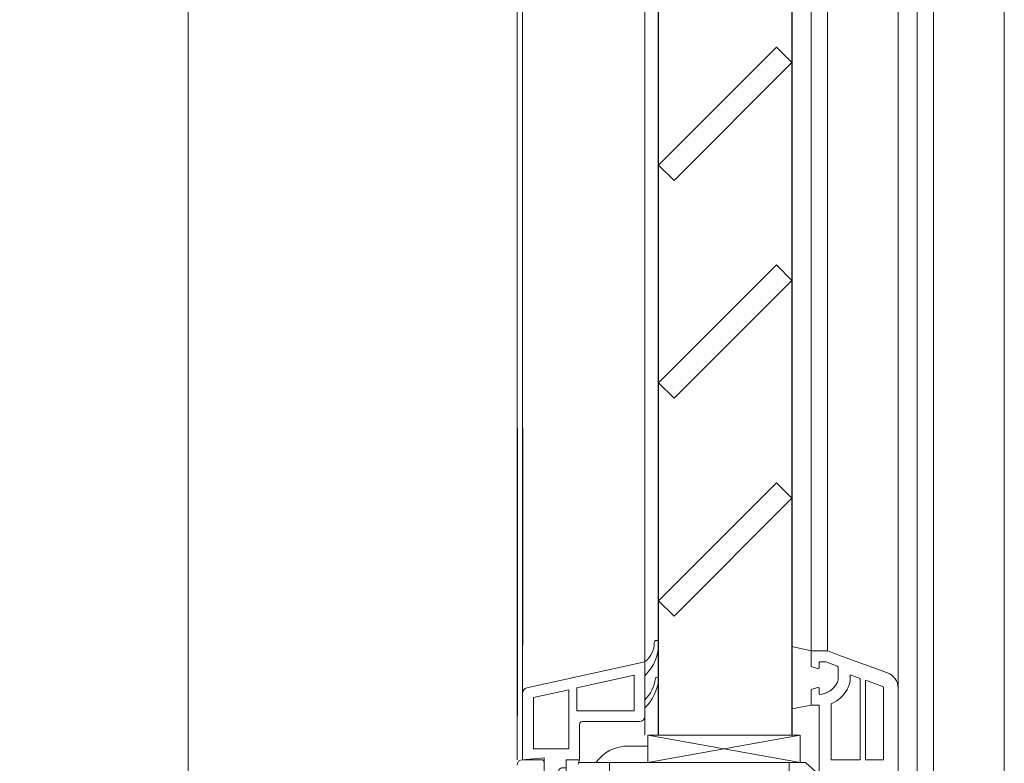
# Model space of a CAD drawing. Header units: millimetres. Extents: x 3652085 to 3778338, y -303702 to -273644.
# Tile 126 of 256: x 3679211 to 3679392, y -282923 to -282786. Entities that reach past the tile are written whole.
import ezdxf

# ---------------------------------------------------------------- set-up
doc = ezdxf.new("R2010")
doc.units = ezdxf.units.MM
doc.header["$PDMODE"] = 34
doc.linetypes.add('AUSGEZOGEN', pattern=[0])
doc.linetypes.add('HIDDEN2', pattern=[4.7625, 3.175, -1.5875])
for name, color, linetype in [('ARMIERUNG', 5, 'Continuous'), ('DOOR', 7, 'AUSGEZOGEN'), ('ZUSATZPROFILE', 7, 'Continuous')]:
    doc.layers.add(name, color=color, linetype=linetype)
for name, color, linetype, lineweight in [('DIM-03    (HAUSART)', 111, 'Continuous', 5), ('WALL-EXT    (HAUSART)', 7, 'Continuous', 30), ('WINDOW-PROFILE (HAUSART)', 166, 'Continuous', 5)]:
    doc.layers.add(name, color=color, linetype=linetype, lineweight=lineweight)
doc.styles.add('1-20 Eng HA', font='arial.ttf', dxfattribs={"height": 40})
doc.dimstyles.new('1-20 Eng HA', dxfattribs={"dimtxt": 40, "dimasz": 16, "dimexe": 16, "dimexo": 5, "dimgap": 5, "dimtad": 1, "dimdec": 0, "dimlfac": -1, "dimzin": 0, "dimdsep": 46, "dimtxsty": '1-20 Eng HA', "dimblk": 'OBLIQUE', "dimcen": 0.09, "dimdle": 16, "dimclrd": 256, "dimclre": 256, "dimclrt": 256, "dimadec": 0, "dimazin": 0, "dimtfac": 1, "dimtdec": 0, "dimtofl": 0, "dimtmove": 0, "dimatfit": 3, "dimldrblk": 'OBLIQUE', "dimfxl": 1, "dimtolj": 1, "dimtzin": 0, "dimlwe": 0, "dimarcsym": 0})

# ---------------------------------------------------------------- blocks, each defined once
blk = doc.blocks.new('560510_GLASLEISTE_22-5')
at = {"layer": 'ARMIERUNG', "lineweight": 0}
for centre, radius, start, end in [((-16.6, 21.52), 0.4, 89.9903, 178.5056), ((-16.6, 21.52), 0.4, 358.7499, 90.0097), ((-8.98, 21.32), 8.03, 178.5056, 226.5174), ((-11.91, 21.42), 4.29, 178.7499, 232.9011), ((-16.7, 14.84), 0.3, 90, 185.067), ((-8.5, 15.57), 8.53, 185.0899, 225.3403), ((-16.7, 14.84), 0.3, 8.5934, 90), ((-9.3, 15.96), 7.19, 188.6242, 223.6582)]:
    blk.add_arc(centre, radius, start, end, dxfattribs=at)
at = {"layer": 'ZUSATZPROFILE', "lineweight": 5}
for p, q in [((-14.5, 18), (7.22, 13.17)), ((-14.5, 18), (-14.5, 8)), ((-12.5, 15.51), (-2, 13.17)), ((-12.5, 15.51), (-12.5, 9)), ((-2, 13.17), (-2, 9)), ((-0.5, 12.84), (-0.5, 2)), ((-0.5, 12.84), (6, 11.4)), ((6, 11.4), (6, 2)), ((8, 12.2), (8, 0)), ((-12.5, 9), (-2, 9)), ((-13.5, 7), (-3, 7)), ((-2.5, 6.5), (-2.5, 0)), ((-0.5, 2), (6, 2)), ((-2.5, 0), (0, 0)), ((0, 0), (0, -1.5)), ((8, 0), (4, 0.35)), ((4, 0.35), (4, -3.5)), ((0, -1.5), (0.66, -1.5)), ((1.31, -2.44), (0.2, -5.5)), ((4, -3.5), (2.9, -4.81)), ((2.14, -6.43), (2.9, -4.81)), ((-0.6, -6.4), (-0.6, -6.3)), ((0.3, -7.3), (0.78, -7.3))]:
    blk.add_line(p, q, dxfattribs=at)
for centre, radius, start, end in [((7, 12.2), 1, 0, 77.4712), ((-13.5, 8), 1, 180, 270), ((-3, 6.5), 0.5, 0, 90), ((0.66, -2.2), 0.7, 340, 90), ((0.2, -6.3), 0.8, 90, 180), ((0.3, -6.4), 0.9, 180, 270), ((0.78, -5.8), 1.5, 270, 335)]:
    blk.add_arc(centre, radius, start, end, dxfattribs=at)
blk = doc.blocks.new('_Oblique')
at = {"color": 0, "linetype": 'ByBlock', "lineweight": -2}
blk.add_line((-0.5, -0.5), (0.5, 0.5), dxfattribs=at)
blk = doc.blocks.new('*D234')
at = {"layer": 'Defpoints', "color": 0, "lineweight": 0, "transparency": 16777216}
for p in [(3679120.44, -281228.24), (3679312.51, -281228.24, 0), (3679174.12, -282993.13)]:
    blk.add_point(p, dxfattribs=at)
at = {"layer": 'DIM-03    (HAUSART)', "lineweight": -2, "transparency": 16777216}
blk.add_line((3679120.44, -283009.13), (3679120.44, -281212.24), dxfattribs=at)
at = {"layer": 'DIM-03    (HAUSART)', "linetype": 'HIDDEN2', "lineweight": 0, "transparency": 16777216}
for p, q in [((3679307.51, -281228.24), (3679104.44, -281228.24)), ((3679169.12, -282993.13), (3679104.44, -282993.13))]:
    blk.add_line(p, q, dxfattribs=at)
at = {"layer": 'DIM-03    (HAUSART)', "lineweight": -2, "transparency": 16777216, "xscale": 16, "yscale": 16, "zscale": 16}
for p, rotation in [((3679120.44, -281228.24), 90), ((3679120.44, -282993.13), 270)]:
    blk.add_blockref('_Oblique', p, dxfattribs=dict(at, rotation=rotation))
at = {"layer": 'DIM-03    (HAUSART)', "transparency": 16777216, "insert": (3679095.02, -282110.69), "char_height": 40, "attachment_point": 5, "rotation": 90, "style": '1-20 Eng HA'}
blk.add_mtext('\\A1;1765', dxfattribs=at)

msp = doc.modelspace()

# ---------------------------------------------------------------- linework, layer by layer
at = {"elevation": 302370.49}
for points in [[(3679352.67, -282794.08), (3679349.84, -282791.25), (3679328.17, -282812.92), (3679331, -282815.75)], [(3679352.67, -282834.08), (3679349.84, -282831.25), (3679328.17, -282852.92), (3679331, -282855.75)], [(3679352.67, -282874.08), (3679349.84, -282871.25), (3679328.17, -282892.92), (3679331, -282895.75)]]:
    msp.add_lwpolyline(points, close=True, dxfattribs=at)
at = {"color": 4, "elevation": 302370.49}
for points in [[(3679302.17, -282861.29), (3679302.17, -282914.16)], [(3679303.17, -282861.29), (3679303.17, -282901.07)]]:
    msp.add_lwpolyline(points, dxfattribs=at)
at = {"color": 4, "lineweight": 0, "elevation": 302370.49}
for points in [[(3679302.17, -282861.29), (3679302.17, -282914.16)], [(3679303.17, -282861.29), (3679303.17, -282913.16)], [(3679325.67, -282895.16), (3679325.67, -282861.29)]]:
    msp.add_lwpolyline(points, dxfattribs=at)
at = {"layer": 'DOOR', "color": 7, "linetype": 'Continuous', "lineweight": -3, "elevation": 302370.49}
msp.add_lwpolyline([(3679328.17, -282917.63), (3679328.17, -281293.74), (3679352.67, -281293.74), (3679352.67, -282917.63)], dxfattribs=at)
at = {"layer": 'WALL-EXT    (HAUSART)', "lineweight": 0, "elevation": 302370.49}
msp.add_lwpolyline([(3679241.73, -282105.13), (3679241.73, -282993.15)], dxfattribs=at)
at = {"layer": 'WINDOW-PROFILE (HAUSART)'}
for p, q in [((3679356.17, -282902.13, 302370.49), (3679359.17, -282902.13, 302370.49)), ((3679356.17, -282904.89, 302370.49), (3679356.17, -282902.13, 302370.49)), ((3679359.17, -282902.13, 302370.49), (3679361.79, -282903.09, 302370.49)), ((3679357.67, -282904.33, 302370.49), (3679357.67, -282905.18, 302370.49)), ((3679357.87, -282904.13, 302370.49), (3679358.68, -282904.13, 302370.49)), ((3679358.86, -282904.16, 302370.49), (3679360.84, -282904.89, 302370.49)), ((3679361.79, -282903.09, 302370.49), (3679370.2, -282906.15, 302370.49)), ((3679357.42, -282905.38, 302370.49), (3679356.32, -282905.08, 302370.49)), ((3679361.17, -282907.13, 302370.49), (3679361.17, -282905.36, 302370.49)), ((3679363.37, -282907.13, 302370.49), (3679363.37, -282906.53, 302370.49)), ((3679365.17, -282907.19, 302370.49), (3679363.37, -282906.53, 302370.49)), ((3679365.17, -282922.13, 302370.49), (3679365.17, -282907.19, 302370.49)), ((3679366.17, -282922.13, 302370.49), (3679366.17, -282907.55, 302370.49)), ((3679366.17, -282907.55, 302370.49), (3679369.47, -282908.76, 302370.49)), ((3679356.17, -282909.38, 302370.49), (3679356.17, -282912.13, 302370.49)), ((3679356.32, -282909.18, 302370.49), (3679357.42, -282908.89, 302370.49)), ((3679357.67, -282909.08, 302370.49), (3679357.67, -282909.93, 302370.49)), ((3679369.47, -282908.76, 302370.49), (3679369.47, -282922.13, 302370.49)), ((3679372.17, -282947.2, 302370.49), (3679372.17, -282908.97, 302370.49)), ((3679359.87, -282911.86, 302370.49), (3679359.87, -282922.13, 302370.49)), ((3679357.67, -282912.13, 302370.49), (3679356.17, -282912.13, 302370.49)), ((3679357.67, -282922.13, 302370.49), (3679357.67, -282912.13, 302370.49)), ((3679354.17, -282917.63, 302370.49), (3679326.17, -282922.63, 302370.49)), ((3679326.17, -282917.63, 302370.49), (3679354.17, -282922.63, 302370.49)), ((3679306.67, -282922.13, 302370.49), (3679303.17, -282922.13, 302370.49)), ((3679307.17, -282922.63, 302370.49), (3679307.17, -282924.83, 302370.49)), ((3679311.17, -282922.13, 302370.49), (3679311.17, -282925.62, 302370.49)), ((3679311.17, -282922.13, 302370.49), (3679313.67, -282922.13, 302370.49)), ((3679313.67, -282922.13, 302370.49), (3679313.37, -282922.96, 302370.49)), ((3679357.67, -282927.69, 302370.49), (3679357.67, -282922.13, 302370.49)), ((3679365.17, -282922.13, 302370.49), (3679359.87, -282922.13, 302370.49)), ((3679366.17, -282922.13, 302370.49), (3679369.47, -282922.13, 302370.49))]:
    msp.add_line(p, q, dxfattribs=at)
at = {"layer": 'WINDOW-PROFILE (HAUSART)', "elevation": 302370.49}
for points in [[(3679391.67, -282936.29), (3679391.67, -281250.41)], [(3679375.67, -282954.13), (3679375.67, -281260.92)], [(3679378.67, -282936.29), (3679378.67, -281260.92)], [(3679302.17, -282922.13), (3679302.17, -281288.24)], [(3679302.17, -282922.13), (3679302.17, -281289.24)], [(3679303.17, -282922.13), (3679303.17, -281290.24)], [(3679372.17, -281303.41), (3679372.17, -282908.97)], [(3679325.67, -281308.24), (3679325.67, -282917.63)], [(3679356.17, -281310.24), (3679356.17, -282902.13)], [(3679359.17, -281310.24), (3679359.17, -282902.13)], [(3679356.17, -282893.16), (3679356.17, -282861.29)], [(3679359.17, -282893.16), (3679359.17, -282861.29)], [(3679372.17, -282899.99), (3679372.17, -282861.29)], [(3679378.67, -282861.29), (3679378.67, -282954.13)], [(3679391.67, -282861.29), (3679391.67, -282969.69)], [(3679319.17, -282922.63), (3679313.49, -282922.63)], [(3679352.17, -282922.63), (3679319.17, -282922.63), (3679319.17, -282924.63), (3679329.67, -282924.63), (3679329.67, -282926.27)]]:
    msp.add_lwpolyline(points, dxfattribs=at)
msp.add_lwpolyline([(3679356.17, -282902.13), (3679352.67, -282901.31), (3679352.67, -282912.81), (3679356.17, -282912.13), (3679356.17, -282909.38, -0.339454), (3679356.32, -282909.18), (3679357.42, -282908.89, -0.493145), (3679357.67, -282909.08), (3679357.67, -282909.93, 0.449186), (3679357.9, -282910.13, 0.282036), (3679361.11, -282907.64, 0.06364), (3679361.17, -282907.13), (3679361.17, -282905.36, 0.315301), (3679360.84, -282904.89), (3679358.86, -282904.16), (3679358.68, -282904.13), (3679357.87, -282904.13, 0.414214), (3679357.67, -282904.33), (3679357.67, -282905.18, -0.493145), (3679357.42, -282905.38), (3679356.32, -282905.08, -0.339454), (3679356.17, -282904.89)], format="xyb", close=True, dxfattribs=at)
for points in [[(3679354.17, -282917.63), (3679326.17, -282917.63), (3679326.17, -282922.63), (3679354.17, -282922.63)], [(3679352.17, -282927.84), (3679352.17, -282922.63), (3679355.17, -282922.63), (3679357.67, -282924.91), (3679357.67, -282926.41), (3679356.67, -282927.14), (3679354.5, -282927.14), (3679354.5, -282928.01)]]:
    msp.add_lwpolyline(points, close=True, dxfattribs=at)
msp.add_lwpolyline([(3679326.17, -282919.63), (3679322.67, -282919.63, 0.243829), (3679316.67, -282922.63)], format="xyb", dxfattribs=at)
at = {"layer": 'WINDOW-PROFILE (HAUSART)'}
for centre, radius, start, end in [((3679357.87, -282904.33, 302370.49), 0.2, 90, 180), ((3679358.68, -282904.63, 302370.49), 0.5, 69.9878, 90), ((3679356.37, -282904.89, 302370.49), 0.2, 180, 255), ((3679357.47, -282905.18, 302370.49), 0.2, 255, 0), ((3679360.67, -282905.36, 302370.49), 0.5, 0, 70.0004), ((3679369.17, -282908.97, 302370.49), 3, 0, 70), ((3679357.43, -282906.16, 302370.49), 4, 276.7557, 330.869), ((3679359.17, -282907.13, 302370.49), 2, 330.869, 0), ((3679359.17, -282907.13, 302370.49), 4.2, 330.869, 0), ((3679356.37, -282909.38, 302370.49), 0.2, 105, 180), ((3679357.47, -282909.08, 302370.49), 0.2, 0, 105), ((3679357.87, -282909.93, 302370.49), 0.2, 180, 276.7557), ((3679357.43, -282906.16, 302370.49), 6.2, 293.246, 330.869), ((3679303.17, -282923.13, 302370.49), 1, 90, 180), ((3679306.67, -282922.63, 302370.49), 0.5, 0, 90)]:
    msp.add_arc(centre, radius, start, end, dxfattribs=at)

# ---------------------------------------------------------------- block references
at = {"layer": 'WINDOW-PROFILE (HAUSART)', "extrusion": (0, 0, -1), "zscale": -1}
msp.add_blockref('560510_GLASLEISTE_22-5', (-3679311.17, -282922.13, -302370.49), dxfattribs=at)

# ---------------------------------------------------------------- dimensions: what is measured, and where the dimension line sits
at = {"layer": 'DIM-03    (HAUSART)'}
dim = msp.add_linear_dim(base=(3679120.44, -281228.24, 302370.49), p1=(3679174.12, -282993.13, 302370.49), p2=(3679312.51, -281228.24, 302370.49), angle=90, dimstyle='1-20 Eng HA', dxfattribs=at)
dim.commit()
dim.dimension.update_dxf_attribs({"geometry": '*D234', "text_midpoint": (3679095.02, -282110.69, 302370.49)})

doc.saveas('drawing.dxf')
